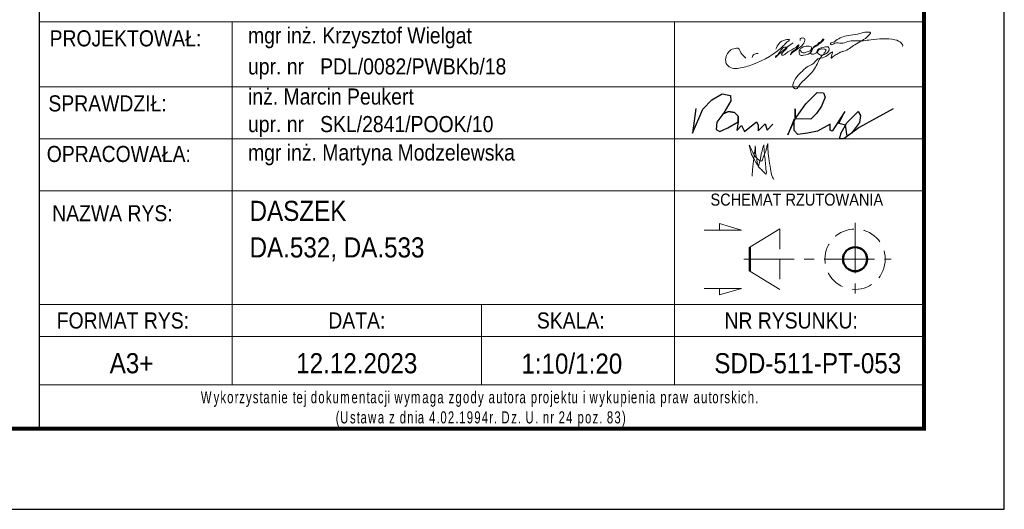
# Model space of a CAD drawing. Header units: millimetres. Extents: x -865 to -353, y 11941 to 12314.
# Tile 6 of 9: x -481 to -359, y 11941 to 12002. Entities that reach past the tile are written whole.
import ezdxf
from ezdxf.enums import TextEntityAlignment as Align

# ---------------------------------------------------------------- set-up
doc = ezdxf.new("R2010")
doc.units = ezdxf.units.MM
doc.header["$LTSCALE"] = 10
doc.linetypes.add('HIDDEN', pattern=[0.375, 0.25, -0.125])
doc.linetypes.add('MITTE', pattern=[2, 1.25, -0.25, 0.25, -0.25])
doc.layers.add('_FORMATKA', color=8, linetype='Continuous', plot=False)
for name, color, linetype, lineweight in [('_RAMKA', 7, 'Continuous', 35), ('_Tabelka', 7, 'Continuous', 25), ('PS_DIM', 4, 'Continuous', 13), ('PS_Hidden', 2, 'HIDDEN', 9), ('PS_MIDLINE', 5, 'MITTE', 13), ('PS_Pos', 1, 'Continuous', 15), ('PS_SOLID', 7, 'Continuous', 30), ('PS_TEXT', 3, 'Continuous', 18)]:
    doc.layers.add(name, color=color, linetype=linetype, lineweight=lineweight)
doc.styles.add('gil', font='txt', dxfattribs={"width": 0.9})

# ---------------------------------------------------------------- blocks, each defined once
blk = doc.blocks.new('A$C077725B1')
at = {"layer": 'PS_SOLID', "color": 5, "lineweight": 25}
for points in [[(0.45, 3.96), (0, 0.74), (1.35, 3.86), (2.53, 5.09), (3.87, 5.86), (4.96, 5.66), (5.03, 4.97), (4.09, 3.39), (3.17, 2.17), (3.12, 1.2), (3.6, 0.93), (4.61, 1.41), (5.99, 2.21), (5.97, 2.95), (5.49, 3.43), (4.71, 3.58), (3.95, 3.2), (4.71, 3.58), (5.49, 3.43), (5.97, 2.95), (5.99, 2.21), (5.79, 1.09), (6.4, 1.71), (6.83, 0.96), (8.36, 2.21), (8.58, 1.82), (8.58, 1.03), (9.53, 1.97), (9.77, 1.14), (10.51, 1.89)], [(26.25, 3.91), (21.8, 1.47), (19.81, 0), (19.26, 0), (19.47, 0.79), (20.21, 2.08), (21.68, 3.55), (21.99, 3.05), (21.86, 2.14), (20.81, 0.74), (20.25, 0.33), (20.03, 1.78), (19.17, 1.98), (19.96, 3.54), (18.27, 0.97), (18, 1.12), (18, 1.91), (16.37, 0.97), (15.05, 0.72), (13.81, 0.54), (13.29, 1.06), (13.29, 2.56), (12.47, 0.52), (13.42, 2.59), (13.42, 3.89), (13.42, 2.59), (14.85, 4.56), (16.34, 6.04), (17.15, 6.01), (17.36, 5.44), (16.89, 4.25), (16.25, 3.31), (15.51, 2.56), (13.42, 2.59)]]:
    blk.add_lwpolyline(points, dxfattribs=at)
blk = doc.blocks.new('tabela_rys')
at = {"layer": '_Tabelka', "color": 251, "lineweight": 15}
for p, q in [((21.62, 58.32), (131.62, 58.32)), ((21.62, 58.32), (131.62, 58.32)), ((45.62, 58.32), (45.62, 37.33)), ((100.62, 58.32), (100.62, 37.33)), ((21.62, 50.24), (131.62, 50.24)), ((21.62, 43.79), (131.62, 43.79)), ((21.62, 37.33), (131.62, 37.33)), ((21.62, 37.33), (131.62, 37.33)), ((21.62, 37.33), (131.62, 37.33)), ((21.62, 37.33), (131.62, 37.33)), ((21.62, 37.33), (131.62, 37.33)), ((21.62, 37.33), (131.62, 37.33)), ((21.62, 37.33), (131.62, 37.33)), ((21.62, 37.33), (131.62, 37.33)), ((45.62, 37.33), (45.62, 23.22)), ((100.62, 37.33), (100.62, 13.22)), ((21.62, 23.22), (131.62, 23.22)), ((131.62, 23.22), (21.62, 23.22)), ((45.62, 23.22), (45.62, 13.22)), ((76.62, 23.22), (76.62, 13.22)), ((21.62, 19.22), (131.62, 19.22)), ((21.62, 13.22), (131.62, 13.22))]:
    blk.add_line(p, q, dxfattribs=at)
at = {"layer": '_Tabelka', "color": 251, "lineweight": 30}
blk.add_lwpolyline([(131.62, 123.55), (21.62, 123.55), (21.62, 7.77), (131.62, 7.77)], close=True, dxfattribs=at)
at = {"layer": 'PS_DIM', "color": 5, "true_color": 0x1d16e9}
for points in [[(115.36, 55.7), (113.22, 53.93), (113.18, 53.9), (113.18, 53.98), (113.33, 54.13), (113.56, 54.36), (114.45, 55.17), (114.55, 55.14), (113.99, 54.42), (113.95, 54.18), (114.03, 54.16), (114.58, 54.48), (115.19, 54.83), (115.46, 54.98), (115.73, 55.14), (115.95, 55.36), (116.04, 55.45), (116.06, 55.39), (116.02, 55.28), (115.29, 54.61), (115.06, 54.38), (115.02, 54.23), (115.14, 54.35), (115.64, 54.75), (116.77, 55.82), (116.82, 56), (116.82, 56.17), (116.69, 56.3), (116.5, 56.3), (116.26, 56.24), (116.23, 56.11), (116.23, 56)], [(116.27, 54.78), (116.4, 54.56), (116.58, 54.45), (116.96, 54.56), (117.27, 54.64), (117.58, 54.82), (117.66, 55.11), (117.19, 55.3), (116.43, 55.09), (116.18, 54.85), (116.11, 54.56), (116.28, 54.15), (116.65, 54.15), (117.64, 54.62), (118.01, 55.28), (118.3, 55.44), (118.6, 55.74), (118.91, 55.92), (119.04, 56.14), (119.09, 56.16), (118.24, 55.3), (117.84, 55.07), (117.57, 54.61), (117.57, 54.35), (118.03, 54.35), (118.3, 54.51), (118.35, 54.72), (118.63, 54.99), (119.09, 55.11), (119.38, 55.19), (119.72, 55.19), (119.86, 54.94), (119.56, 54.42), (119.25, 54.24), (118.63, 54.24), (118.45, 54.43), (118.39, 54.64), (119.46, 54.8), (119.3, 54.52), (119.18, 54.31), (118.99, 54.13), (118.15, 52.67), (115.93, 50.15), (115.75, 49.97), (115.52, 50.04), (115.33, 50.36), (115.46, 50.86), (115.83, 51.49), (116.51, 52.17), (116.97, 52.63), (117.94, 53.19), (118.45, 53.7), (119.24, 53.91), (120.28, 54.51), (120.08, 53.78), (120.47, 54.09), (120.72, 54.24), (120.96, 54.38), (121.28, 54.56), (121.66, 54.66), (123.03, 55.46), (124.83, 56.69), (124.99, 56.96), (124.75, 57.03), (124.29, 57.03), (123.37, 56.78), (122.22, 56.61), (121.4, 56.39), (120.69, 55.98), (120.26, 55.73), (120.02, 55.6), (120.05, 55.5), (120.57, 55.64), (121.34, 55.64), (122.15, 55.85), (123.03, 55.97), (124.11, 55.97), (125.01, 56.08), (128, 56.08), (128.89, 55.57), (128.97, 55.25), (128.95, 55.23)], [(109.48, 53.8), (108.99, 54.29), (108.79, 54.65), (108.6, 54.97), (107.99, 54.97), (107.36, 54.6), (106.97, 53.57), (107.12, 53.03), (107.77, 52.55), (108.62, 52.55), (110.32, 53), (114.18, 55.37), (114.63, 55.81), (114.9, 56.08), (114.41, 56.08), (113.23, 54.9)], [(111.02, 54.38), (110.58, 54.31), (110.37, 54.14), (110.28, 53.86)], [(109.92, 42.99), (110.36, 42.1), (110.66, 41.59), (111.09, 41.15), (111.38, 40.99), (111.66, 41.47), (111.96, 42.25), (112.08, 42.76), (112.2, 43.19)], [(111.71, 43.01), (111.79, 41.97), (111.9, 41.03), (111.99, 40.03), (111.99, 39.38), (111.65, 39.72), (111.22, 40.15), (110.84, 40.68), (110.65, 41.02), (110.26, 41.69), (110.08, 42.33), (109.92, 42.99)], [(110.26, 39.14), (110.35, 40.27), (110.43, 40.94), (110.49, 41.47), (110.59, 42.26), (110.65, 42.75), (110.65, 42.9)], [(110.65, 42.9), (110.68, 42.38), (110.68, 42.14), (110.7, 41.97), (110.71, 41.9), (110.76, 41.68), (110.81, 41.47), (110.84, 41.29), (110.91, 40.88), (111.01, 40.53), (111.04, 40.47), (111.14, 40.66), (111.22, 40.95), (111.29, 41.28), (111.38, 41.81), (111.5, 42.26), (111.6, 42.66), (111.71, 43.03)], [(112.2, 43.19), (112.23, 42.5), (112.33, 41.38), (112.56, 40.06), (112.77, 39.1), (112.98, 38.73)]]:
    blk.add_spline(points, degree=3, dxfattribs=at)
at = {"layer": 'PS_Hidden'}
blk.add_line((113.73, 32.58), (113.73, 25.08), dxfattribs=at)
blk.add_circle((123.07, 28.83), 3.75, dxfattribs=at)
at = {"layer": 'PS_MIDLINE', "ltscale": 0.5}
for p, q in [((123.07, 33.33), (123.07, 24.33)), ((109.23, 28.83), (127.57, 28.83))]:
    blk.add_line(p, q, dxfattribs=at)
at = {"layer": 'PS_Pos'}
for p, q in [((109.98, 30.33), (113.73, 32.58)), ((113.73, 25.08), (109.98, 27.33))]:
    blk.add_line(p, q, dxfattribs=at)
at = {"layer": 'PS_Pos', "lineweight": 50}
blk.add_line((109.98, 27.33), (109.98, 30.33), dxfattribs=at)
at = {"layer": 'PS_SOLID', "lineweight": 50}
blk.add_line((109.98, 30.33), (109.98, 27.33), dxfattribs=at)
blk.add_circle((123.07, 28.83), 1.5, dxfattribs=at)
blk.add_circle((123.07, 28.83), 1.5, dxfattribs=at)
at = {"layer": 'PS_TEXT', "color": 7}
for p, q in [((108.95, 32.44), (106.22, 33.26)), ((106.22, 33.26), (106.22, 32.44)), ((108.95, 32.44), (104.3, 32.44)), ((108.95, 25.21), (104.3, 25.21)), ((108.95, 25.21), (106.22, 24.39)), ((106.22, 24.39), (106.22, 25.21))]:
    blk.add_line(p, q, dxfattribs=at)
at = {"layer": 'PS_Pos', "color": 7, "xscale": 0.9500000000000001, "yscale": 0.9500000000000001, "zscale": 0.9500000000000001}
blk.add_blockref('A$C077725B1', (102.85, 43.79), dxfattribs=at)
at = {"layer": '_Tabelka', "color": 12, "style": 'gil', "width": 0.9}
for s, p in [('PROJEKTOWAŁ: ', (32.69, 56.26)), ('SPRAWDZIŁ: ', (30.47, 48.18)), ('OPRACOWAŁA: ', (31.87, 41.9)), ('NAZWA RYS:', (30.74, 34.54))]:
    blk.add_text(s, height=2, dxfattribs=at).set_placement(p, align=Align.MIDDLE)
at = {"layer": '_Tabelka', "color": 7, "style": 'gil', "width": 0.9}
for s, p in [('mgr inż. Krzysztof Wielgat', (47.6, 56.62)), ('upr. nr   PDL/0082/PWBKb/18 ', (47.6, 52.77)), ('inż. Marcin Peukert', (47.6, 49.03)), ('upr. nr   SKL/2841/POOK/10 ', (47.6, 45.61)), ('mgr inż. Martyna Modzelewska', (47.6, 42.08))]:
    blk.add_text(s, height=2, dxfattribs=at).set_placement(p, align=Align.MIDDLE_LEFT)
at = {"layer": '_Tabelka', "color": 251, "style": 'gil', "width": 0.9}
for s, p in [('FORMAT RYS:', (32.04, 21.22)), ('DATA:', (61.12, 21.22)), ('SKALA:', (87.72, 21.22)), ('NR RYSUNKU:', (115.12, 21.22))]:
    blk.add_text(s, height=2, dxfattribs=at).set_placement(p, align=Align.MIDDLE)
at = {"layer": '_Tabelka', "color": 7, "lineweight": 13, "insert": (22.63, 10.21), "char_height": 1.5, "attachment_point": 4, "style": 'gil'}
blk.add_mtext_dynamic_manual_height_columns('\\pi19.101;{\\W0.7;\\T1.2;Wykorzystanie tej dokumentacji wymaga zgody autora projektu i wykupienia praw autorskich.\\P\\pi35.865;(Ustawa z dnia 4.02.1994r. Dz. U. nr 24 poz. 83)}', width=107.5936, gutter_width=12.5, heights=[0], dxfattribs=at)
at = {"layer": '_Tabelka', "color": 7, "style": 'gil', "width": 0.9}
for p in [(47.79, 34.83), (47.79, 30.29), (47.79, 26.06)]:
    blk.add_attdef('NAZWA_RYS:', text='', height=2.5, dxfattribs=at).set_placement(p, align=Align.MIDDLE_LEFT)
blk.add_attdef('FORMAT', text='', height=2.5, dxfattribs=at).set_placement((33.12, 15.91), align=Align.MIDDLE)
at = {"layer": '_Tabelka', "color": 7, "style": 'gil', "width": 0.9, "flags": 8}
for tag, p in [('DATA', (61.11, 15.91)), ('SKALA', (87.85, 15.91)), ('NR_RYSUNKU', (117.18, 15.91))]:
    blk.add_attdef(tag, text='', height=2.5, dxfattribs=at).set_placement(p, align=Align.MIDDLE)
at = {"layer": 'PS_TEXT', "color": 7, "insert": (100.88, 36.98), "char_height": 1.5, "width": 31.0028, "attachment_point": 1, "style": 'gil'}
blk.add_mtext('\\pi4.2099;SCHEMAT RZUTOWANIA', dxfattribs=at)
blk = doc.blocks.new('*U16')
at = {"layer": '_FORMATKA', "lineweight": -3}
blk.add_lwpolyline([(-500, 0), (0, 0), (0, 297), (-500, 297)], close=True, dxfattribs=at)
at = {"layer": '_RAMKA', "lineweight": -3, "const_width": 0.5}
blk.add_lwpolyline([(-470, 10), (-10, 10), (-10, 287), (-470, 287)], close=True, dxfattribs=at)

msp = doc.modelspace()

# ---------------------------------------------------------------- block references
at = {"layer": 'PS_DIM'}
msp.add_blockref('*U16', (-358.844, 11940.852), dxfattribs=at)
at = {"layer": 'PS_DIM', "color": 7}
ref = msp.add_blockref('tabela_rys', (-500.463, 11943.084), dxfattribs=at)
ref.add_attrib('FORMAT', 'A3+', dxfattribs={"layer": '_Tabelka', "color": 7, "height": 2.5, "style": 'gil', "width": 0.9}).set_placement((-467.347, 11958.995), align=Align.MIDDLE)
ref.add_attrib('DATA', '12.12.2023', dxfattribs={"layer": '_Tabelka', "color": 7, "height": 2.5, "style": 'gil', "width": 0.9, "flags": 8}).set_placement((-439.348, 11958.995), align=Align.MIDDLE)
ref.add_attrib('SKALA', '1:10/1:20', dxfattribs={"layer": '_Tabelka', "color": 7, "height": 2.5, "style": 'gil', "width": 0.9, "flags": 8}).set_placement((-412.613, 11958.995), align=Align.MIDDLE)
ref.add_attrib('NR_RYSUNKU', 'SDD-511-PT-053', dxfattribs={"layer": '_Tabelka', "color": 7, "height": 2.5, "style": 'gil', "width": 0.9, "flags": 8}).set_placement((-383.279, 11958.995), align=Align.MIDDLE)
ref.add_attrib('NAZWA_RYS:', 'DASZEK', dxfattribs={"layer": '_Tabelka', "color": 7, "height": 2.5, "style": 'gil', "width": 0.9}).set_placement((-452.675, 11977.917), align=Align.MIDDLE_LEFT)
ref.add_attrib('NAZWA_RYS:', 'DA.532, DA.533', dxfattribs={"layer": '_Tabelka', "color": 7, "height": 2.5, "style": 'gil', "width": 0.9}).set_placement((-452.675, 11973.376), align=Align.MIDDLE_LEFT)

doc.saveas('drawing.dxf')
